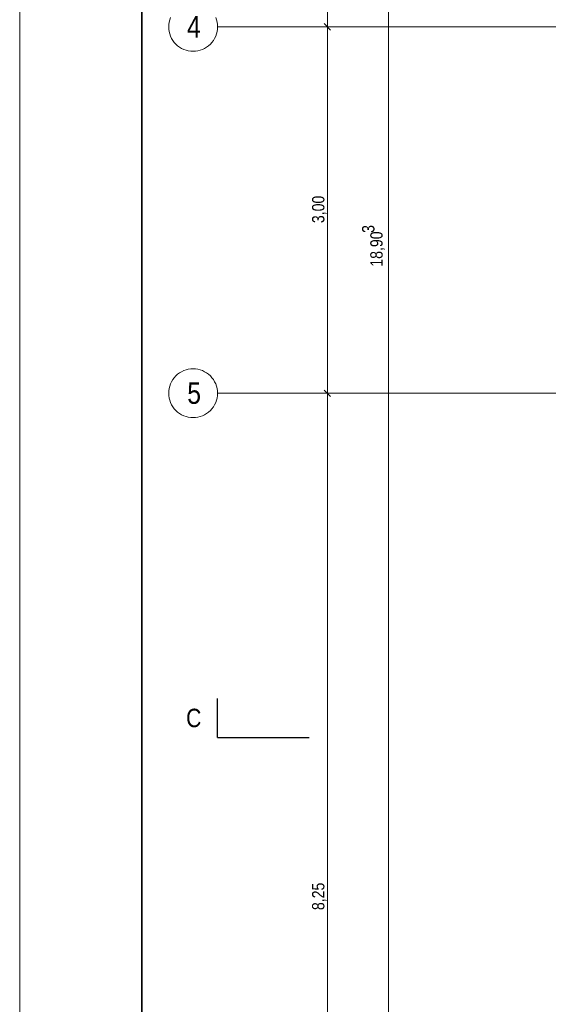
# Model space of a CAD drawing. Extents: x -420 to 300, y 62 to 1112.
# Tile 209 of 256: x -420 to -333, y 449 to 611. Entities that reach past the tile are written whole.
import ezdxf
from ezdxf.lldxf.tags import DXFTag

# ---------------------------------------------------------------- set-up
doc = ezdxf.new("R2010")
doc.units = 0
doc.layers.get('0').update_dxf_attribs({"lineweight": 13})
for name, color, linetype, lineweight in [('70 -71 Achsen- 1 Gebäudeachsen', 7, 'STRICHPUNKT2-A06CPUWML0', 18), ('70 -72 Beschriftung- 6 Schnittverläufe', 7, 'STRICHPUNKT2-A06CPUWML0', 25), ('iwb_Plankopf Rahmen', 7, 'Continuous', 35), ('Keine-A06CPUWIL0', 7, 'Continuous', 9)]:
    doc.layers.add(name, color=color, linetype=linetype, lineweight=lineweight)
doc.layers.add('70 -76 Bemaßung- 2 Allgemein', color=9, linetype='Continuous', lineweight=5, true_color=0x808080)
doc.styles.get("Standard").update_dxf_attribs({"font": 'ARIALN.TTF'})
tags = doc.linetypes.add('STRICHPUNKT2-A06CPUWML0', pattern=[12.7, 6.35, -3.175, 0, -3.175]).pattern_tags.tags
tags[10:11] = [DXFTag(74, 4), DXFTag(75, 0), DXFTag(340, '0'), DXFTag(46, 0.0), DXFTag(50, 0.0), DXFTag(44, 0.0), DXFTag(45, 0.0)]
tags[8:9] = [DXFTag(74, 4), DXFTag(75, 0), DXFTag(340, '0'), DXFTag(46, 0.0), DXFTag(50, 0.0), DXFTag(44, 0.0), DXFTag(45, 0.0)]
tags[6:7] = [DXFTag(74, 4), DXFTag(75, 0), DXFTag(340, '0'), DXFTag(46, 0.0), DXFTag(50, 0.0), DXFTag(44, 0.0), DXFTag(45, 0.0)]
tags[4:5] = [DXFTag(74, 4), DXFTag(75, 0), DXFTag(340, '0'), DXFTag(46, 0.0), DXFTag(50, 0.0), DXFTag(44, 0.0), DXFTag(45, 0.0)]

# ---------------------------------------------------------------- blocks, each defined once
blk = doc.blocks.new('Referenz-A06CPUWNL0', base_point=(-395.24, 76.95))
at = {"layer": '70 -71 Achsen- 1 Gebäudeachsen', "color": 0, "linetype": 'STRICHPUNKT2-A06CPUWML0', "ltscale": 0.18}
for p, q in [((-387.24, 609.45), (76.5, 609.45)), ((-387.24, 549.45), (76.5, 549.45))]:
    blk.add_line(p, q, dxfattribs=at)
at = {"layer": '70 -72 Beschriftung- 6 Schnittverläufe', "color": 0, "linetype": 'STRICHPUNKT2-A06CPUWML0', "ltscale": 0.25}
blk.add_line((-387.24, 493.09), (-372.24, 493.09), dxfattribs=at)
at = {"layer": '70 -76 Bemaßung- 2 Allgemein', "color": 0, "linetype": 'Continuous', "ltscale": 0.13}
for p, q in [((-369.24, 610.51), (-369.24, 773.39)), ((-359.24, 385.51), (-359.24, 761.45)), ((-368.71, 608.92), (-369.77, 609.98)), ((-369.77, 609.98), (-368.71, 608.92)), ((-369.24, 608.95), (-369.24, 610.51)), ((-369.24, 609.95), (-369.24, 608.39)), ((-367.24, 609.45), (-370.24, 609.45)), ((-367.24, 609.45), (-370.24, 609.45)), ((-369.24, 550.51), (-369.24, 608.39)), ((-368.71, 548.92), (-369.77, 549.98)), ((-369.77, 549.98), (-368.71, 548.92)), ((-369.24, 548.95), (-369.24, 550.51)), ((-369.24, 549.95), (-369.24, 548.39)), ((-367.24, 549.45), (-370.24, 549.45)), ((-367.24, 549.45), (-370.24, 549.45)), ((-369.24, 385.51), (-369.24, 548.39))]:
    blk.add_line(p, q, dxfattribs=at)
at = {"layer": 'Keine-A06CPUWIL0', "color": 0, "linetype": 'Continuous', "ltscale": 0.13}
for p, q in [((-395.24, 609.45), (-395.22, 609.85)), ((-395.22, 609.85), (-395.16, 610.23)), ((-395.16, 610.23), (-395.07, 610.61)), ((-395.07, 610.61), (-394.93, 610.98)), ((-387.54, 610.98), (-387.41, 610.61)), ((-387.41, 610.61), (-387.31, 610.23)), ((-387.31, 610.23), (-387.26, 609.85)), ((-387.26, 609.85), (-387.24, 609.45)), ((-395.22, 609.06), (-395.24, 609.45)), ((-395.16, 608.67), (-395.22, 609.06)), ((-395.07, 608.29), (-395.16, 608.67)), ((-394.93, 607.92), (-395.07, 608.29)), ((-387.41, 608.29), (-387.54, 607.92)), ((-387.31, 608.67), (-387.41, 608.29)), ((-387.26, 609.06), (-387.31, 608.67)), ((-387.24, 609.45), (-387.26, 609.06)), ((-394.77, 607.57), (-394.93, 607.92)), ((-394.56, 607.23), (-394.77, 607.57)), ((-394.33, 606.92), (-394.56, 607.23)), ((-394.07, 606.62), (-394.33, 606.92)), ((-393.78, 606.36), (-394.07, 606.62)), ((-393.46, 606.13), (-393.78, 606.36)), ((-388.7, 606.36), (-389.02, 606.13)), ((-388.41, 606.62), (-388.7, 606.36)), ((-388.15, 606.92), (-388.41, 606.62)), ((-387.91, 607.23), (-388.15, 606.92)), ((-387.71, 607.57), (-387.91, 607.23)), ((-387.54, 607.92), (-387.71, 607.57)), ((-393.12, 605.93), (-393.46, 606.13)), ((-392.77, 605.76), (-393.12, 605.93)), ((-392.4, 605.63), (-392.77, 605.76)), ((-392.02, 605.53), (-392.4, 605.63)), ((-391.63, 605.47), (-392.02, 605.53)), ((-391.24, 605.45), (-391.63, 605.47)), ((-390.85, 605.47), (-391.24, 605.45)), ((-390.46, 605.53), (-390.85, 605.47)), ((-390.08, 605.63), (-390.46, 605.53)), ((-389.71, 605.76), (-390.08, 605.63)), ((-389.35, 605.93), (-389.71, 605.76)), ((-389.02, 606.13), (-389.35, 605.93)), ((-393.12, 552.98), (-392.77, 553.15)), ((-392.77, 553.15), (-392.4, 553.28)), ((-392.4, 553.28), (-392.02, 553.38)), ((-392.02, 553.38), (-391.63, 553.43)), ((-391.63, 553.43), (-391.24, 553.45)), ((-391.24, 553.45), (-390.85, 553.43)), ((-390.85, 553.43), (-390.46, 553.38)), ((-390.46, 553.38), (-390.08, 553.28)), ((-390.08, 553.28), (-389.71, 553.15)), ((-389.71, 553.15), (-389.35, 552.98)), ((-394.77, 551.34), (-394.56, 551.68)), ((-394.56, 551.68), (-394.33, 551.99)), ((-394.33, 551.99), (-394.07, 552.28)), ((-394.07, 552.28), (-393.78, 552.55)), ((-393.78, 552.55), (-393.46, 552.78)), ((-393.46, 552.78), (-393.12, 552.98)), ((-389.35, 552.98), (-389.02, 552.78)), ((-389.02, 552.78), (-388.7, 552.55)), ((-388.7, 552.55), (-388.41, 552.28)), ((-388.41, 552.28), (-388.15, 551.99)), ((-388.15, 551.99), (-387.91, 551.68)), ((-387.91, 551.68), (-387.71, 551.34)), ((-395.22, 549.85), (-395.16, 550.23)), ((-395.16, 550.23), (-395.07, 550.61)), ((-395.07, 550.61), (-394.93, 550.98)), ((-394.93, 550.98), (-394.77, 551.34)), ((-387.71, 551.34), (-387.54, 550.98)), ((-387.54, 550.98), (-387.41, 550.61)), ((-387.41, 550.61), (-387.31, 550.23)), ((-387.31, 550.23), (-387.26, 549.85)), ((-395.24, 549.45), (-395.22, 549.85)), ((-395.22, 549.06), (-395.24, 549.45)), ((-395.16, 548.67), (-395.22, 549.06)), ((-395.07, 548.29), (-395.16, 548.67)), ((-394.93, 547.92), (-395.07, 548.29)), ((-387.41, 548.29), (-387.54, 547.92)), ((-387.31, 548.67), (-387.41, 548.29)), ((-387.26, 549.06), (-387.31, 548.67)), ((-387.26, 549.85), (-387.24, 549.45)), ((-387.24, 549.45), (-387.26, 549.06)), ((-394.77, 547.57), (-394.93, 547.92)), ((-394.56, 547.23), (-394.77, 547.57)), ((-394.33, 546.92), (-394.56, 547.23)), ((-394.07, 546.62), (-394.33, 546.92)), ((-388.15, 546.92), (-388.41, 546.62)), ((-387.91, 547.23), (-388.15, 546.92)), ((-387.71, 547.57), (-387.91, 547.23)), ((-387.54, 547.92), (-387.71, 547.57)), ((-393.78, 546.36), (-394.07, 546.62)), ((-393.46, 546.13), (-393.78, 546.36)), ((-393.12, 545.93), (-393.46, 546.13)), ((-392.77, 545.76), (-393.12, 545.93)), ((-392.4, 545.63), (-392.77, 545.76)), ((-392.02, 545.53), (-392.4, 545.63)), ((-391.63, 545.47), (-392.02, 545.53)), ((-391.24, 545.45), (-391.63, 545.47)), ((-390.85, 545.47), (-391.24, 545.45)), ((-390.46, 545.53), (-390.85, 545.47)), ((-390.08, 545.63), (-390.46, 545.53)), ((-389.71, 545.76), (-390.08, 545.63)), ((-389.35, 545.93), (-389.71, 545.76)), ((-389.02, 546.13), (-389.35, 545.93)), ((-388.7, 546.36), (-389.02, 546.13)), ((-388.41, 546.62), (-388.7, 546.36))]:
    blk.add_line(p, q, dxfattribs=at)
at = {"layer": 'Keine-A06CPUWIL0', "color": 0, "lineweight": 25}
blk.add_line((-387.24, 493.09), (-387.24, 499.44), dxfattribs=at)
at = {"layer": '70 -76 Bemaßung- 2 Allgemein', "color": 0, "linetype": 'Continuous', "ltscale": 0.13, "char_height": 2.0138, "attachment_point": 1, "rotation": 90}
for s, insert in [('{\\fArial Narrow;3,00}', (-371.75, 577.31)), ('{\\fArial Narrow;3}', (-363.55, 575.71)), ('{\\fArial Narrow;18,90}', (-362.21, 570.18)), ('{\\fArial Narrow;8,25}', (-371.75, 464.8))]:
    blk.add_mtext(s, dxfattribs=dict(at, insert=insert))
at = {"layer": 'Keine-A06CPUWIL0', "color": 0, "linetype": 'Continuous', "ltscale": 0.13, "attachment_point": 1}
for s, insert, char_height in [('{\\fArial Narrow;4}', (-392.24, 611.22), 3.5241), ('{\\fArial Narrow;5}', (-392.19, 551.24), 3.5241), ('{\\fArial Narrow;C}', (-392.38, 497.78), 3.0207)]:
    blk.add_mtext(s, dxfattribs=dict(at, insert=insert, char_height=char_height))

msp = doc.modelspace()

# ---------------------------------------------------------------- linework, layer by layer
at = {"layer": 'iwb_Plankopf Rahmen', "color": 8, "lineweight": 13, "ltscale": 0.13, "true_color": 0x808080}
msp.add_lwpolyline([(300.35, 62.43), (-419.65, 62.43), (-419.65, 1112.43), (300.35, 1112.43), (300.35, 62.43)], close=True, dxfattribs=at)
at = {"layer": 'iwb_Plankopf Rahmen', "ltscale": 0.35}
msp.add_lwpolyline([(-399.65, 67.43), (-399.65, 1107.43), (295.35, 1107.43), (295.35, 67.43), (-399.65, 67.43)], close=True, dxfattribs=at)

# ---------------------------------------------------------------- block references
at = {"color": 8, "lineweight": 13, "ltscale": 0.13, "true_color": 0x808080}
msp.add_blockref('Referenz-A06CPUWNL0', (-395.24, 76.95), dxfattribs=at)

doc.saveas('drawing.dxf')
